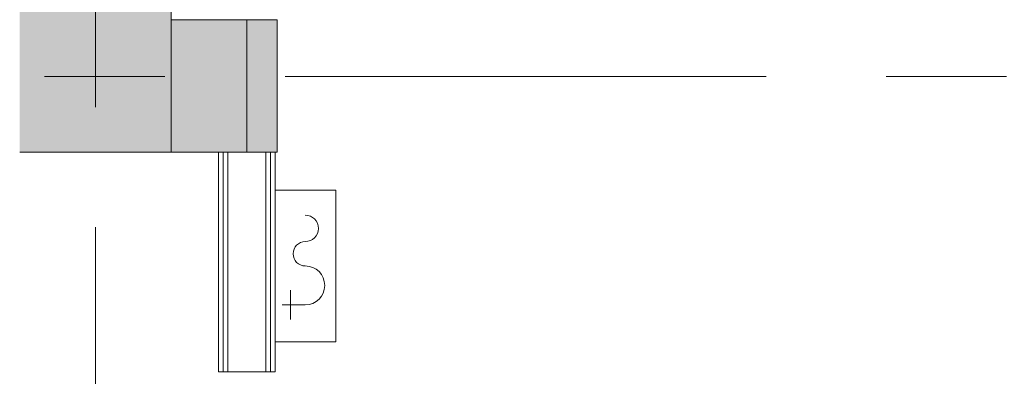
# Model space of a CAD drawing. Header units: centimetres. Extents: x -2424 to 2319, y 5 to 3760.
# Tile 27 of 117: x -633 to -373, y 1289 to 1383. Entities that reach past the tile are written whole.
import ezdxf

# ---------------------------------------------------------------- set-up
doc = ezdxf.new("R2010")
doc.units = ezdxf.units.CM
doc.linetypes.add('Oś', pattern=[222.25, 127, -31.75, 31.75, -31.75])
for name, color, linetype, lineweight in [('A-WALL', 113, 'Continuous', 13), ('A-WALL-FNSH', 113, 'Continuous', 13), ('P-SANR-FIXT', 6, 'Continuous', 9), ('S-COLS', 52, 'Continuous', 13), ('S-GRID', 1, 'Continuous', 13)]:
    doc.layers.add(name, color=color, linetype=linetype, lineweight=lineweight)
doc.layers.add('A-WALL-PATT', color=111, linetype='Continuous', lineweight=13, plot=False)

msp = doc.modelspace()

# ---------------------------------------------------------------- hatches: boundary and pattern name
at = {"layer": 'S-COLS', "lineweight": 9}
msp.add_hatch(color=251, dxfattribs=at).paths.add_polyline_path([(-632.62, 1348.33), (-592.62, 1348.33), (-592.62, 1388.33), (-632.62, 1388.33)], flags=0)

# ---------------------------------------------------------------- linework, layer by layer
at = {"layer": 'A-WALL', "color": 251, "lineweight": 9}
for p, q in [((-564.62, 1383.33), (-592.62, 1383.33)), ((-572.62, 1348.33), (-572.62, 1383.33)), ((-564.62, 1348.33), (-564.62, 1383.33)), ((-592.62, 1348.33), (-580.12, 1348.33)), ((-577.62, 1348.33), (-580.12, 1348.33)), ((-578.87, 1290.33), (-578.87, 1348.33)), ((-572.62, 1348.33), (-577.62, 1348.33)), ((-577.62, 1290.33), (-577.62, 1348.33)), ((-567.62, 1348.33), (-572.62, 1348.33)), ((-567.62, 1348.33), (-564.62, 1348.33)), ((-567.62, 1290.33), (-567.62, 1348.33)), ((-566.37, 1290.33), (-566.37, 1348.33)), ((-577.62, 1290.33), (-567.62, 1290.33))]:
    msp.add_line(p, q, dxfattribs=at)
at = {"layer": 'A-WALL-FNSH', "color": 251, "lineweight": 9}
for p, q in [((-580.12, 1348.33), (-580.12, 1290.33)), ((-565.12, 1290.33), (-565.12, 1348.33)), ((-580.12, 1290.33), (-577.62, 1290.33)), ((-567.62, 1290.33), (-565.12, 1290.33))]:
    msp.add_line(p, q, dxfattribs=at)
at = {"layer": 'A-WALL-PATT', "color": 251, "linetype": 'Continuous', "lineweight": 9}
for points in [[(-592.62, 1358.33), (-592.62, 1383.33), (-592.62, 1365.21)], [(-572.62, 1348.33), (-572.62, 1383.33), (-572.62, 1365.21)]]:
    msp.add_solid(points, dxfattribs=at)
at = {"layer": 'A-WALL-PATT', "color": 251, "linetype": 'Continuous', "lineweight": 9, "extrusion": (0, 0, -1)}
for points in [[(592.62, 1383.33), (592.62, 1358.33), (572.62, 1383.33)], [(572.62, 1383.33), (592.62, 1358.33), (572.62, 1358.33)], [(572.62, 1383.33), (572.62, 1348.33), (564.62, 1383.33)], [(564.62, 1383.33), (572.62, 1348.33), (564.62, 1348.33)], [(577.62, 1348.33), (592.62, 1358.33), (592.62, 1348.33)], [(592.62, 1358.33), (577.62, 1348.33), (572.62, 1358.33)], [(572.62, 1358.33), (577.62, 1348.33), (572.62, 1348.33)]]:
    msp.add_solid(points, dxfattribs=at)
at = {"layer": 'P-SANR-FIXT', "color": 251, "lineweight": 9}
for p, q in [((-549.12, 1338.32), (-565.12, 1338.32)), ((-549.12, 1338.32), (-565.12, 1338.32)), ((-549.12, 1298.33), (-549.12, 1338.32)), ((-549.12, 1298.33), (-549.12, 1338.32)), ((-549.12, 1300.95), (-549.12, 1331.75)), ((-561.08, 1308.04), (-561.08, 1311.9)), ((-563.33, 1308.04), (-557.22, 1308.04)), ((-561.08, 1308.04), (-561.08, 1304.18)), ((-565.12, 1298.33), (-549.12, 1298.33)), ((-565.12, 1298.33), (-549.12, 1298.33))]:
    msp.add_line(p, q, dxfattribs=at)
for centre, radius, start, end in [((-557.22, 1328.25), 3.5, 270, 90), ((-557.22, 1321.54), 3.21, 90, 270), ((-557.22, 1313.18), 5.14, 270, 90)]:
    msp.add_arc(centre, radius, start, end, dxfattribs=at)
at = {"layer": 'S-COLS', "color": 251, "lineweight": 9}
for p, q in [((-592.62, 1348.33), (-592.62, 1388.33)), ((-632.62, 1348.33), (-592.62, 1348.33))]:
    msp.add_line(p, q, dxfattribs=at)
at = {"layer": 'S-GRID', "color": 251, "linetype": 'Oś', "lineweight": 9}
for p, q in [((-612.62, 2884.27), (-612.62, 27.13)), ((1342.46, 1368.33), (-1368.76, 1368.33))]:
    msp.add_line(p, q, dxfattribs=at)

doc.saveas('drawing.dxf')
